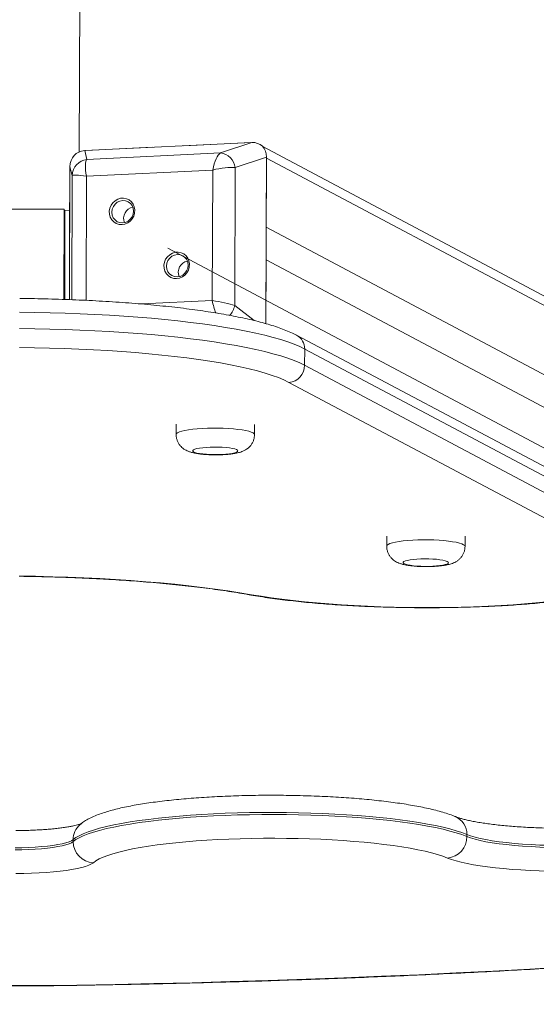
# Model space of a CAD drawing. Header units: millimetres. Extents: x 4385 to 11928, y 17253 to 36963.
# Tile 206 of 256: x 7692.97 to 7693.222, y 18767.574 to 18768.054. Entities that reach past the tile are written whole.
import ezdxf

# ---------------------------------------------------------------- set-up
doc = ezdxf.new("R2010")
doc.units = ezdxf.units.MM
doc.layers.add('БЛАГО_Ботаническая_Р$0$БЛАГО_МАФ', color=7, linetype='Continuous', lineweight=0, true_color=0x000000)

# ---------------------------------------------------------------- blocks, each defined once
blk = doc.blocks.new('БЛАГО_Ботаническая_Р$0$дио 1.15')
at = {"layer": 'БЛАГО_Ботаническая_Р$0$БЛАГО_МАФ'}
for p, q in [((-1.428048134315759, 0.02443071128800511), (-1.428048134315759, -0.01872905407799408)), ((-1.428567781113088, -0.01906407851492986), (-1.471926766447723, -0.01906407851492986)), ((-1.428048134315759, -0.01872905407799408), (-1.4719153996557, -0.01872905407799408)), ((-1.428446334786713, -0.02138555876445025), (-1.428567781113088, -0.01906407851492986)), ((-1.472042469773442, -0.02248348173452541), (-1.411585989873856, -0.02248348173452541)), ((-1.40729953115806, -0.02138555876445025), (-1.472005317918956, -0.02138555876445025)), ((-1.457265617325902, -0.02138555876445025), (-1.472005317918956, -0.02138555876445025)), ((-1.407777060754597, -0.02138555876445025), (-1.441429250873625, -0.02138555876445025)), ((-1.411585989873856, -0.02248348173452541), (-1.40729953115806, -0.02138555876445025)), ((-1.735789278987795, -0.02405713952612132), (-1.734799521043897, -0.02405713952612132)), ((-1.3994823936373, -0.02858236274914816), (-1.40376879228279, -0.02968028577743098)), ((-1.400109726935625, -0.02592250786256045), (1.396112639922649, -0.02592250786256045)), ((-1.395227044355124, -0.1099224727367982), (-1.3994823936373, -0.02858236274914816)), ((-1.41192932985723, -0.02949530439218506), (-1.472321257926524, -0.02949530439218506)), ((-1.408716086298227, -0.09091581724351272), (-1.41192932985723, -0.02949530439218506)), ((-1.40376879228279, -0.02968028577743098), (-1.40036733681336, -0.09469920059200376)), ((-1.397755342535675, -0.06159375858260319), (-1.399458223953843, -0.02904421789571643)), ((-1.474014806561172, -0.05656049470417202), (-1.472217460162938, -0.09091581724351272)), ((-1.812531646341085, -0.7628434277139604), (-1.446843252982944, -0.06925238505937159)), ((-1.532509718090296, -0.07355054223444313), (-1.537458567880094, -0.07355054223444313)), ((-1.395251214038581, -0.10946061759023), (-1.396954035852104, -0.0769110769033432)), ((-1.472217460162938, -0.09091581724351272), (-1.408716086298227, -0.09091581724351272)), ((-1.40036733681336, -0.09469920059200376), (-1.395227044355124, -0.1099224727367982)), ((-1.474653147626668, -0.1018960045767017), (-1.481898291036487, -0.1112958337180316)), ((-1.407431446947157, -0.1018960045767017), (-1.474653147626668, -0.1018960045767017)), ((-1.402291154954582, -0.1171192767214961), (-1.407431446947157, -0.1018960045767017)), ((-1.761754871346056, -0.806796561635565), (-1.396991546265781, -0.1149600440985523)), ((-1.537458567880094, -0.111691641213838), (-1.532509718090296, -0.111691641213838)), ((-1.452257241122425, -0.1171192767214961), (-1.809470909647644, -0.7946366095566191)), ((-1.436420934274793, -0.1171192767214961), (-1.79363460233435, -0.7946366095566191)), ((-1.40276868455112, -0.1171192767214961), (-1.76845709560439, -0.8107103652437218)), ((-1.483389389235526, -0.1171192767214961), (-1.402291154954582, -0.1171192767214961)), ((-1.483389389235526, -0.1171192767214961), (-1.452257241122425, -0.1171192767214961)), ((-1.436420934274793, -0.1171192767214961), (-1.40276868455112, -0.1171192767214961)), ((-1.599354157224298, -0.2944785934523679), (-1.511921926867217, -0.1283337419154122)), ((-1.576412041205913, -0.2982181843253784), (-1.488979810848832, -0.1320730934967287)), ((-1.503602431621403, -0.1359912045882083), (-1.591034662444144, -0.3021360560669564)), ((-1.583116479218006, -0.3021360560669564), (-1.495684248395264, -0.1359912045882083)), ((-1.495684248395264, -0.1359912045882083), (-1.503602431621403, -0.1359912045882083)), ((-1.58655873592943, -0.1762582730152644), (-1.591507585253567, -0.1762582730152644)), ((-1.591507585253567, -0.2143993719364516), (-1.58655873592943, -0.2143993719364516)), ((-1.732669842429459, -0.2157069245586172), (-1.731680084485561, -0.2157069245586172)), ((-1.620273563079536, -0.2325931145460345), (-1.620176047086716, -0.2321195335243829))]:
    blk.add_line(p, q, dxfattribs=at)
at = {"layer": 'БЛАГО_Ботаническая_Р$0$БЛАГО_МАФ', "flags": 128}
for points in [[(-1.805861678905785, 0.01165479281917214), (-1.805913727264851, -0.007246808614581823)], [(-1.745999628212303, -0.03391619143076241), (-1.746618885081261, -0.03301760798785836), (-1.747221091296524, -0.03176748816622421), (-1.747800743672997, -0.03017707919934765), (-1.748352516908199, -0.02826097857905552), (-1.748871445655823, -0.02603665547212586), (-1.749352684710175, -0.02352421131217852), (-1.749791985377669, -0.02074661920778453), (-1.750185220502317, -0.01772948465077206), (-1.750528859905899, -0.0145000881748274), (-1.750819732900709, -0.01108786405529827), (-1.751055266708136, -0.007524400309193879), (-1.751233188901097, -0.003841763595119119), (-1.75135194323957, -7.345632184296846e-05), (-1.751410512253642, 0.003745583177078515)], [(-1.739847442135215, 0.004189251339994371), (-1.739791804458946, 0.0008504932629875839), (-1.739674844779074, -0.002430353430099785), (-1.739497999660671, -0.005612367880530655), (-1.739263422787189, -0.008656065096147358), (-1.73897410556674, -0.01152387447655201), (-1.738633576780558, -0.01417990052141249), (-1.738246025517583, -0.01659135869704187), (-1.737816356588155, -0.01872833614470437), (-1.737349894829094, -0.02056403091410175), (-1.736852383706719, -0.02207594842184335), (-1.736330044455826, -0.02324518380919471), (-1.735789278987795, -0.02405713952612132)], [(-1.734799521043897, -0.02405713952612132), (-1.735340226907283, -0.02324518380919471), (-1.73586262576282, -0.02207594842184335), (-1.736360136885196, -0.02056403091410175), (-1.736826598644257, -0.01872833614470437), (-1.737256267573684, -0.01659135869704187), (-1.737643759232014, -0.01417990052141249), (-1.737984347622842, -0.01152387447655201), (-1.738273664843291, -0.008656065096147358), (-1.738508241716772, -0.005612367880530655), (-1.738685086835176, -0.002430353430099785), (-1.738802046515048, 0.0008504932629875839), (-1.738857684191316, 0.004189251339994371)], [(-1.606619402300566, 0.002667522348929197), (-1.606719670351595, -0.005293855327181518), (-1.606882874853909, -0.01321742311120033), (-1.607108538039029, -0.02108523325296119), (-1.607396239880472, -0.02887933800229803), (-1.607745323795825, -0.03658202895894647), (-1.608154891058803, -0.0441755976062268), (-1.608624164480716, -0.05164329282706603), (-1.609151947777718, -0.05896764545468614), (-1.609737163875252, -0.06613238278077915), (-1.610378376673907, -0.07312123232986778), (-1.611074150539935, -0.07991792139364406), (-1.611822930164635, -0.08650737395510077), (-1.612623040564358, -0.0928745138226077), (-1.61347256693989, -0.09900474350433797), (-1.614369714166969, -0.1048844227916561), (-1.615312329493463, -0.1104999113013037)], [(-1.511921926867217, -0.1283337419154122), (-1.510773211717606, -0.1259541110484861), (-1.509646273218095, -0.1232224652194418), (-1.50854404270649, -0.1201464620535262), (-1.507469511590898, -0.116733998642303), (-1.506425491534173, -0.1129941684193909), (-1.505414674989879, -0.108936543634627), (-1.504439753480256, -0.1045721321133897), (-1.503503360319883, -0.09991242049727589), (-1.502607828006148, -0.09496937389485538), (-1.501755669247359, -0.08975615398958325), (-1.50094903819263, -0.08428664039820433), (-1.500190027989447, -0.07857519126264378), (-1.499480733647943, -0.07263688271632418), (-1.498822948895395, -0.06648703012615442), (-1.498218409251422, -0.06014238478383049), (-1.497668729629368, -0.05361897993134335), (-1.497175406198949, -0.0469347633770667), (-1.496739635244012, -0.04010672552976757), (-1.496362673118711, -0.03315305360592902), (-1.496045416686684, -0.0260921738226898), (-1.495788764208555, -0.01894251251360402), (-1.495593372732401, -0.0117229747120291), (-1.495459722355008, -0.004452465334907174), (-1.49538823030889, 0.002849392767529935)], [(-1.48613575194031, 0.002851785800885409), (-1.486204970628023, -0.004565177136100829), (-1.486334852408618, -0.01195246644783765), (-1.486525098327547, -0.01929237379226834), (-1.48677523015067, -0.02656671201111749), (-1.487084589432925, -0.03375777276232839), (-1.487452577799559, -0.04084832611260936), (-1.487878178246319, -0.04782090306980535), (-1.488360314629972, -0.05465875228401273), (-1.488897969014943, -0.06134488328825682), (-1.489489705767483, -0.06786326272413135), (-1.490134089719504, -0.07419809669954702), (-1.49082962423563, -0.08033359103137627), (-1.491574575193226, -0.08625514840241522), (-1.49236714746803, -0.09194841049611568), (-1.493205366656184, -0.09739925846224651), (-1.494087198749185, -0.1025942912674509), (-1.495010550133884, -0.1075213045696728), (-1.495973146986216, -0.1121680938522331), (-1.496972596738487, -0.1165234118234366), (-1.498006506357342, -0.1205762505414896), (-1.499072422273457, -0.1243175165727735), (-1.500167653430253, -0.127737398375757), (-1.501289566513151, -0.1308277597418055), (-1.502435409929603, -0.1335814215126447), (-1.503602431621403, -0.1359912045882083)], [(-1.495684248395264, -0.1359912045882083), (-1.494517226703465, -0.1335814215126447), (-1.493371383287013, -0.1308277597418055), (-1.492249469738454, -0.127737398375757), (-1.491154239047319, -0.1243175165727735), (-1.490088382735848, -0.1205762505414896), (-1.489054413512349, -0.1165234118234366), (-1.488054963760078, -0.1121680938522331), (-1.487092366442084, -0.1075213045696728), (-1.486169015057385, -0.1025942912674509), (-1.485287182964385, -0.09739925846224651), (-1.484448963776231, -0.09194841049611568), (-1.483656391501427, -0.08625514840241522), (-1.482911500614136, -0.08033359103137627), (-1.482215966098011, -0.07419809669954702), (-1.481571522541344, -0.06786326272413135), (-1.480979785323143, -0.06134488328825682), (-1.480442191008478, -0.05465875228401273), (-1.479959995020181, -0.04782090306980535), (-1.479534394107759, -0.04084832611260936), (-1.479166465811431, -0.03375777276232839), (-1.47885704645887, -0.02656671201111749), (-1.478606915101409, -0.01929237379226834), (-1.478416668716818, -0.01195246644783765), (-1.478286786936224, -0.004565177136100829), (-1.478217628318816, 0.002851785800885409)], [(-1.805913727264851, -0.007246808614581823), (-1.805584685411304, -0.0260469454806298), (-1.805196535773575, -0.0448061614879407), (-1.804749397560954, -0.06351775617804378), (-1.804243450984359, -0.08217502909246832), (-1.803678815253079, -0.1007710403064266), (-1.803055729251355, -0.1192993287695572), (-1.802374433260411, -0.137753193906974), (-1.801635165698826, -0.1561259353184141), (-1.80083822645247, -0.1744108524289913), (-1.799983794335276, -0.192601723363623), (-1.799072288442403, -0.2106918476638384), (-1.798103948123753, -0.2286745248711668), (-1.797079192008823, -0.2465435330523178), (-1.795998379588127, -0.264292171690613)], [(-1.735789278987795, -0.02405713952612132), (-1.734817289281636, -0.02535679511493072), (-1.733859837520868, -0.02700367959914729), (-1.732920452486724, -0.02899181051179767), (-1.732002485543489, -0.03131424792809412), (-1.731109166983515, -0.03396237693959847), (-1.730243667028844, -0.03692710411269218), (-1.729409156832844, -0.04019766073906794), (-1.728608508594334, -0.04376232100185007), (-1.72784471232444, -0.04760840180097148), (-1.727120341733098, -0.05172226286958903), (-1.726438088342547, -0.05608906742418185), (-1.72580040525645, -0.0606934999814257), (-1.72520944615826, -0.06551880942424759), (-1.724667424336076, -0.0705482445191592), (-1.724176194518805, -0.07576337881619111), (-1.723737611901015, -0.08114578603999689), (-1.72335317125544, -0.08667632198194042), (-1.723024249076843, -0.09233512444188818), (-1.722752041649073, -0.09810233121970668), (-1.72253744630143, -0.1039568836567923), (-1.722381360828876, -0.1098782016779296), (-1.722284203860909, -0.1158449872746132), (-1.722246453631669, -0.1218361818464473), (-1.722268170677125, -0.1278300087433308), (-1.722349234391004, -0.1338056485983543), (-1.72248946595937, -0.1397413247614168), (-1.722688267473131, -0.1456159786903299), (-1.722944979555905, -0.151408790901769), (-1.723258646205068, -0.1570989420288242), (-1.723628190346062, -0.1626660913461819), (-1.724052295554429, -0.1680906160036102), (-1.724529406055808, -0.1733528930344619), (-1.725057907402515, -0.1784342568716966), (-1.725635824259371, -0.1833165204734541), (-1.726261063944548, -0.1879824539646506), (-1.726931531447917, -0.1924150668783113), (-1.727644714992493, -0.1965988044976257), (-1.728398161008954, -0.2005188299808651), (-1.729189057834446, -0.2041610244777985), (-1.73001471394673, -0.207512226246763), (-1.730872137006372, -0.2105607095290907), (-1.731758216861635, -0.2132954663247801), (-1.732669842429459, -0.2157069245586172)], [(-1.731680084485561, -0.2157069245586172), (-1.730768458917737, -0.2132954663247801), (-1.729882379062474, -0.2105607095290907), (-1.729024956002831, -0.207512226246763), (-1.728199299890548, -0.2041610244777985), (-1.72740834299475, -0.2005188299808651), (-1.726654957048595, -0.1965988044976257), (-1.725941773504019, -0.1924150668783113), (-1.72527130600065, -0.1879824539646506), (-1.724646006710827, -0.1833165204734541), (-1.724068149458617, -0.1784342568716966), (-1.72353964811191, -0.1733528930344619), (-1.723062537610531, -0.1680906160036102), (-1.722638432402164, -0.1626660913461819), (-1.722268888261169, -0.1570989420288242), (-1.721955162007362, -0.151408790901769), (-1.721698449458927, -0.1456159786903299), (-1.721499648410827, -0.1397413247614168), (-1.721359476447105, -0.1338056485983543), (-1.721278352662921, -0.1278300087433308), (-1.721256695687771, -0.1218361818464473), (-1.72129444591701, -0.1158449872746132), (-1.721391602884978, -0.1098782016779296), (-1.721547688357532, -0.1039568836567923), (-1.721762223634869, -0.09810233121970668), (-1.722034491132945, -0.09233512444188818), (-1.722363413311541, -0.08667632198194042), (-1.722747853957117, -0.08114578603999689), (-1.723186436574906, -0.07576337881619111), (-1.723677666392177, -0.0705482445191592), (-1.724219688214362, -0.06551880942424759), (-1.724810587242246, -0.0606934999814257), (-1.725448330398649, -0.05608906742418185), (-1.7261305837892, -0.05172226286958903), (-1.726854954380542, -0.04760840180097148), (-1.727618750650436, -0.04376232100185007), (-1.728419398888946, -0.04019766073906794), (-1.729253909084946, -0.03692710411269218), (-1.730119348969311, -0.03396237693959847), (-1.731012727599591, -0.03131424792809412), (-1.731930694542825, -0.02899181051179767), (-1.732870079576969, -0.02700367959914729), (-1.733827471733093, -0.02535679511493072), (-1.734799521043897, -0.02405713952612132)], [(-1.743192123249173, -0.2064009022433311), (-1.742332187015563, -0.2041172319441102), (-1.741497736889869, -0.2015138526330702), (-1.740691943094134, -0.1986010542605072), (-1.739918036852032, -0.1953900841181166), (-1.739179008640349, -0.1918938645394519), (-1.738477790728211, -0.1881255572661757), (-1.737817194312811, -0.1841004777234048), (-1.737199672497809, -0.1798341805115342), (-1.736627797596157, -0.1753436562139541), (-1.736103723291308, -0.1706461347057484), (-1.735629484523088, -0.1657600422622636), (-1.735207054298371, -0.1607050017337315), (-1.734837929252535, -0.1555006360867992), (-1.734523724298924, -0.150167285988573), (-1.734265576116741, -0.14472577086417), (-1.734064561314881, -0.139197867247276), (-1.733921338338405, -0.1336048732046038), (-1.733836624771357, -0.127968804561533), (-1.733810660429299, -0.1223121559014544), (-1.733843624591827, -0.1166564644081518), (-1.73393527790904, -0.1110244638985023), (-1.73408532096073, -0.1054381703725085), (-1.734293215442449, -0.09991912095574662), (-1.734558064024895, -0.09448957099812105), (-1.73487885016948, -0.08917033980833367), (-1.735254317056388, -0.08398248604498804), (-1.735682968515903, -0.0789463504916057), (-1.736163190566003, -0.07408179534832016), (-1.736693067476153, -0.06940796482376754), (-1.737270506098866, -0.06494280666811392), (-1.737893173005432, -0.06070426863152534), (-1.738558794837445, -0.05670886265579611), (-1.739264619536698, -0.05297214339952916), (-1.740007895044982, -0.04950870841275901), (-1.740785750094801, -0.04633243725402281), (-1.741595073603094, -0.0434557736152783), (-1.742432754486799, -0.04088972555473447), (-1.743295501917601, -0.03864458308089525), (-1.744179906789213, -0.03672920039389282), (-1.745082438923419, -0.03515099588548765), (-1.745999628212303, -0.03391619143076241)], [(-1.435412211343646, -0.04686488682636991), (-1.435313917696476, -0.04542978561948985), (-1.434874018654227, -0.04407221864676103), (-1.434116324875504, -0.04286493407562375), (-1.433081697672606, -0.04187350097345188), (-1.431825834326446, -0.04115104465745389), (-1.430416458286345, -0.04073681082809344), (-1.428929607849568, -0.04065281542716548), (-1.427445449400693, -0.04090360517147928), (-1.426043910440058, -0.04147577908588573), (-1.424800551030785, -0.04233870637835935), (-1.423782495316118, -0.04344548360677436), (-1.423044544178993, -0.04473652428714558), (-1.42262648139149, -0.04614243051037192), (-1.422550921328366, -0.0475873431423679), (-1.422821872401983, -0.04899324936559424), (-1.423424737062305, -0.05028429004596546), (-1.424326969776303, -0.05139106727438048), (-1.425480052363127, -0.05225399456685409), (-1.42682170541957, -0.05282616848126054), (-1.428279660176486, -0.05307695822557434), (-1.429775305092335, -0.05299296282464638), (-1.431227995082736, -0.05257872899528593), (-1.432559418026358, -0.05185627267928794), (-1.433697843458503, -0.05086483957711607), (-1.434581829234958, -0.04965755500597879), (-1.435163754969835, -0.04829998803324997), (-1.435412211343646, -0.04686488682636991)], [(-1.434581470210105, -0.04716640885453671), (-1.43432463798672, -0.04852924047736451), (-1.433714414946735, -0.04979922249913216), (-1.432792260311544, -0.05088972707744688), (-1.431621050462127, -0.05172633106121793), (-1.430280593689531, -0.05225231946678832), (-1.428862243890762, -0.05243179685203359), (-1.427462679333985, -0.05225231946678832), (-1.426177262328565, -0.05172633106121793), (-1.425093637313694, -0.05088972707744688), (-1.424285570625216, -0.04979922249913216), (-1.423808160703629, -0.04852924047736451), (-1.423693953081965, -0.04716640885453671), (-1.423950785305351, -0.04580357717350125), (-1.424561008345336, -0.04453383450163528), (-1.425483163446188, -0.0434433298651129), (-1.426654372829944, -0.04260648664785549), (-1.42799482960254, -0.0420804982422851), (-1.429413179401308, -0.04190102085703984), (-1.430812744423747, -0.0420804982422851), (-1.432098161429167, -0.04260648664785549), (-1.433181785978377, -0.0434433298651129), (-1.433989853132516, -0.04453383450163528), (-1.434467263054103, -0.04580357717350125), (-1.434581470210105, -0.04716640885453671)], [(-1.461601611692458, -0.07354623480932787), (-1.461503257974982, -0.07211113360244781), (-1.46106341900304, -0.07075356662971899), (-1.460305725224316, -0.06954628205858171), (-1.459271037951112, -0.06855484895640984), (-1.458015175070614, -0.06783239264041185), (-1.456605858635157, -0.06741791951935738), (-1.45511900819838, -0.06733392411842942), (-1.453634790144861, -0.06758495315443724), (-1.452233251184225, -0.06815712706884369), (-1.450989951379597, -0.0690200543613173), (-1.449971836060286, -0.07012683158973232), (-1.44923388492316, -0.07141787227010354), (-1.448815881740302, -0.07282377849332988), (-1.448740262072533, -0.07426869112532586), (-1.44901121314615, -0.07567435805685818), (-1.449614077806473, -0.07696563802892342), (-1.450516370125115, -0.07807241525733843), (-1.451669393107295, -0.07893510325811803), (-1.453011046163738, -0.0795075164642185), (-1.454469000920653, -0.0797583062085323), (-1.455964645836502, -0.07967431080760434), (-1.457417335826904, -0.07926007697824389), (-1.458748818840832, -0.0785376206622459), (-1.45988718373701, -0.07754594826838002), (-1.460771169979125, -0.07633890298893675), (-1.461353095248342, -0.07498133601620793), (-1.461601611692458, -0.07354623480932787)], [(-1.460770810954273, -0.07384775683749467), (-1.460514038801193, -0.07521058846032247), (-1.459903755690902, -0.0764803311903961), (-1.458981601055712, -0.07757083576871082), (-1.457810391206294, -0.0784076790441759), (-1.456469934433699, -0.07893366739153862), (-1.455051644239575, -0.07911314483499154), (-1.453652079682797, -0.07893366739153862), (-1.452366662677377, -0.0784076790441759), (-1.451282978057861, -0.07757083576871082), (-1.450474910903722, -0.0764803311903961), (-1.449997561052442, -0.07521058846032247), (-1.449883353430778, -0.07384775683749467), (-1.450140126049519, -0.07248492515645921), (-1.450750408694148, -0.07121518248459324), (-1.451672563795, -0.07012467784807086), (-1.452843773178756, -0.06928783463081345), (-1.454184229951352, -0.06876184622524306), (-1.455602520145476, -0.0685823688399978), (-1.457002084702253, -0.06876184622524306), (-1.458287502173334, -0.06928783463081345), (-1.459371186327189, -0.07012467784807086), (-1.460179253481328, -0.07121518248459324), (-1.460656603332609, -0.07248492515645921), (-1.460770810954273, -0.07384775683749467)], [(-1.537458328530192, -0.07355054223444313), (-1.537028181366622, -0.0737273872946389), (-1.53660491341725, -0.07425624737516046), (-1.536197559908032, -0.07512731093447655), (-1.535813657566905, -0.07632406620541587), (-1.535460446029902, -0.07782449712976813), (-1.535144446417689, -0.07960060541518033), (-1.534871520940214, -0.0816191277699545), (-1.534646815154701, -0.08384273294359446), (-1.534474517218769, -0.08622978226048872), (-1.534357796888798, -0.08873600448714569), (-1.534298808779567, -0.09131449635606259), (-1.534298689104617, -0.0939173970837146), (-1.534357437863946, -0.09649588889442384), (-1.534473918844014, -0.09900258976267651), (-1.534646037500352, -0.1013901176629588), (-1.534870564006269, -0.1036144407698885), (-1.535143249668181, -0.1056339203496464), (-1.535459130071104, -0.1074109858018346), (-1.535812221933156, -0.1089126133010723), (-1.536195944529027, -0.1101105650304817), (-1.536603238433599, -0.1109830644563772), (-1.537026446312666, -0.1115131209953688), (-1.537457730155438, -0.111691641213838)], [(-1.54537627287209, -0.1036618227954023), (-1.545048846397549, -0.1034840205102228), (-1.54473200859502, -0.1029568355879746), (-1.544435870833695, -0.1020974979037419), (-1.544169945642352, -0.1009335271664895), (-1.543942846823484, -0.09950249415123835), (-1.543761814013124, -0.09785034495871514), (-1.543632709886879, -0.09602996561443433), (-1.543559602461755, -0.09410022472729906), (-1.543544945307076, -0.09212262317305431), (-1.543589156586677, -0.09016129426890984), (-1.543690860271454, -0.08827893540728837), (-1.543846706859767, -0.08653609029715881), (-1.544051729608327, -0.0849889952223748), (-1.544299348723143, -0.08368718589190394), (-1.544581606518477, -0.08267230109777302), (-1.544889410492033, -0.08197736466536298), (-1.545212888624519, -0.08162439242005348), (-1.545541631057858, -0.08162487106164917), (-1.5458650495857, -0.08197903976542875), (-1.54617279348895, -0.0826749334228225), (-1.546454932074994, -0.08369053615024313), (-1.546702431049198, -0.08499330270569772), (-1.546907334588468, -0.08654111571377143), (-1.54706306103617, -0.08828443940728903), (-1.547164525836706, -0.09016727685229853), (-1.547208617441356, -0.092128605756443), (-1.54719378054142, -0.09410596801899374), (-1.547120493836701, -0.096035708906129), (-1.546991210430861, -0.09785560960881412), (-1.546810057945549, -0.0995072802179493), (-1.54658283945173, -0.1009375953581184), (-1.546316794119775, -0.1021006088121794), (-1.546020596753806, -0.1029589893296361), (-1.545703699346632, -0.1034849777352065), (-1.54537627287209, -0.1036618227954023)], [(-1.615302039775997, -0.1091069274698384), (-1.615338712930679, -0.1093603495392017), (-1.615312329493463, -0.1104999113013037)], [(-1.615312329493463, -0.1104999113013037), (-1.616089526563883, -0.1151773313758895), (-1.616820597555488, -0.1201175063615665), (-1.61750297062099, -0.1253036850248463), (-1.618134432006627, -0.1307186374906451), (-1.618712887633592, -0.1363444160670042), (-1.619236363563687, -0.14216187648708), (-1.619703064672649, -0.1481518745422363), (-1.620111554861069, -0.1542943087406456), (-1.62046039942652, -0.1605688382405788), (-1.620748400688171, -0.1669539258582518), (-1.620974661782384, -0.1734287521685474), (-1.621138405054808, -0.1799715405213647), (-1.621239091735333, -0.1865602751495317), (-1.621276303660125, -0.1931729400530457), (-1.621250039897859, -0.1997875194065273), (-1.621160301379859, -0.206381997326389), (-1.621007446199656, -0.2129343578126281), (-1.620791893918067, -0.2194223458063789), (-1.620514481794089, -0.2258244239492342), (-1.620176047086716, -0.2321195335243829)], [(-1.591507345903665, -0.1762582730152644), (-1.591077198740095, -0.1764353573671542), (-1.590653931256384, -0.1769642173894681), (-1.590246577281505, -0.1778350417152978), (-1.589862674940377, -0.1790320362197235), (-1.589509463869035, -0.1805324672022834), (-1.589193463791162, -0.182308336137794), (-1.588920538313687, -0.1843270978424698), (-1.588695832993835, -0.1865504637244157), (-1.588523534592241, -0.1889375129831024), (-1.588406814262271, -0.191443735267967), (-1.58834782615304, -0.1940222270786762), (-1.588347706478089, -0.1966251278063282), (-1.588406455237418, -0.1992038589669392), (-1.588522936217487, -0.2017103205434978), (-1.588695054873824, -0.2040978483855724), (-1.588919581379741, -0.2063221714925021), (-1.589192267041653, -0.20834165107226), (-1.589508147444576, -0.2101187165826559), (-1.589861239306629, -0.2116203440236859), (-1.590244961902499, -0.212818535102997), (-1.590652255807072, -0.2136907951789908), (-1.591075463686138, -0.2142210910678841), (-1.591506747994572, -0.2143993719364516)], [(-1.599425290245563, -0.2063695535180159), (-1.599097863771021, -0.2061917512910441), (-1.598781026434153, -0.2056645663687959), (-1.598484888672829, -0.2048052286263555), (-1.598218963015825, -0.2036412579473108), (-1.597991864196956, -0.202210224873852), (-1.597810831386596, -0.2005580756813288), (-1.597681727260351, -0.198737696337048), (-1.597608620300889, -0.1968079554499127), (-1.597593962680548, -0.1948305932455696), (-1.597638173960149, -0.1928690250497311), (-1.597739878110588, -0.1909866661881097), (-1.59789572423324, -0.1892440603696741), (-1.5981007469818, -0.1876967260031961), (-1.598348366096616, -0.1863949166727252), (-1.598630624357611, -0.1853800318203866), (-1.598938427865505, -0.1846850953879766), (-1.599261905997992, -0.1843321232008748), (-1.599590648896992, -0.1843328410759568), (-1.599914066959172, -0.1846867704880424), (-1.600221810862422, -0.1853826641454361), (-1.600503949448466, -0.1863982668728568), (-1.600751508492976, -0.1877010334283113), (-1.600956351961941, -0.1892490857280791), (-1.601112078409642, -0.1909921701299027), (-1.601213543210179, -0.1928750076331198), (-1.601257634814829, -0.1948365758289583), (-1.601242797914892, -0.1968139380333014), (-1.601169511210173, -0.1987434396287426), (-1.601040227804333, -0.2005633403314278), (-1.600859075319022, -0.2022150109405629), (-1.600631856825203, -0.203645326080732), (-1.600365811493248, -0.204808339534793), (-1.600069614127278, -0.2056667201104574), (-1.599752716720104, -0.2061927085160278), (-1.599425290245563, -0.2063695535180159)], [(-1.749436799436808, -0.2648863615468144), (-1.749441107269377, -0.2602548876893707), (-1.749386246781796, -0.2556353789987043), (-1.749272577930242, -0.2510548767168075), (-1.749100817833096, -0.2465406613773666), (-1.748871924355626, -0.2421190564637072), (-1.748587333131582, -0.2378163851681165), (-1.748248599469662, -0.2336582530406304), (-1.747857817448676, -0.2296690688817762), (-1.747417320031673, -0.2258727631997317), (-1.746929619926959, -0.2222911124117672), (-1.746397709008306, -0.2189458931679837), (-1.745824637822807, -0.215856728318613), (-1.745213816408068, -0.2130420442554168), (-1.744568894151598, -0.2105178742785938), (-1.743893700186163, -0.2083000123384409), (-1.743192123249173, -0.2064009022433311)], [(-1.732669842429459, -0.2157069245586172), (-1.733336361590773, -0.2175378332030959), (-1.733973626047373, -0.2197140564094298), (-1.734576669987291, -0.222218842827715), (-1.735140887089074, -0.2250325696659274), (-1.735661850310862, -0.2281341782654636), (-1.736135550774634, -0.2314990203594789), (-1.736558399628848, -0.2351012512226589), (-1.73692704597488, -0.2389133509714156), (-1.73723867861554, -0.2429054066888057), (-1.737490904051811, -0.2470470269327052), (-1.737681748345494, -0.2513059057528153), (-1.737809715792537, -0.2556492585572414), (-1.737873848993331, -0.2600433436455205), (-1.737873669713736, -0.264454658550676)], [(-1.736883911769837, -0.264454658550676), (-1.736884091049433, -0.2600433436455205), (-1.736819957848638, -0.2556492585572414), (-1.736691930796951, -0.2513059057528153), (-1.736501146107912, -0.2470470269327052), (-1.736248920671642, -0.2429054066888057), (-1.735937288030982, -0.2389133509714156), (-1.735568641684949, -0.2351012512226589), (-1.735145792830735, -0.2314990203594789), (-1.734672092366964, -0.2281341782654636), (-1.73415106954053, -0.2250325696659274), (-1.733586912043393, -0.222218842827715), (-1.732983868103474, -0.2197140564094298), (-1.732346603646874, -0.2175378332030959), (-1.731680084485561, -0.2157069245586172)], [(-1.620176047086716, -0.2321195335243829), (-1.619801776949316, -0.2378843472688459), (-1.619369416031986, -0.2435003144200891), (-1.618880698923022, -0.248945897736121), (-1.618337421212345, -0.2542005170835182)]]:
    blk.add_lwpolyline(points, dxfattribs=at)
at = {"layer": 'БЛАГО_Ботаническая_Р$0$БЛАГО_МАФ'}
for centre, radius, start, end in [((-1.411753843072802, -0.03050974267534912), 0.008028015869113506, 5.930399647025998, 88.80194540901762), ((-1.735752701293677, -0.03431162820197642), 0.01025455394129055, 90.20437282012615, 177.7900085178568), ((-1.734752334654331, -0.03364466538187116), 0.009587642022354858, 41.46484929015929, 90.28198795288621), ((-1.432400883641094, -0.05335554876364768), 0.0057220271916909, 13.25422615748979, 111.1456670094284), ((-1.458590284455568, -0.08003689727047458), 0.005722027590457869, 13.25423078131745, 111.1456622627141), ((-1.40856160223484, -0.0937213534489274), 0.008252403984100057, 277.8713123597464, 353.1948975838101), ((-1.472122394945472, -0.09124407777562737), 0.01094843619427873, 228.0700628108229, 256.6350962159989), ((-1.503656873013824, -0.1277022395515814), 0.00828914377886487, 184.3692706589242, 270.376309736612), ((-1.495557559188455, -0.1285128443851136), 0.007479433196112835, 269.0294591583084, 331.6043594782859), ((-1.732839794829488, -0.2052973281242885), 0.01041098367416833, 186.0848383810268, 270.9353558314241), ((-1.731429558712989, -0.2065288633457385), 0.009181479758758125, 268.43643372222, 336.3431783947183)]:
    blk.add_arc(centre, radius, start, end, dxfattribs=at)
for centre, major_axis, ratio, start_param, end_param in [((-1.413519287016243, -0.03251090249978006), (0.00190875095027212, 0.01003517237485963), 0.1031353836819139, 5.037164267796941, 6.258894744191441), ((-1.407858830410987, -0.02953572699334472), (0.007152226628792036, 0.004710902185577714), 0.9298956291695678, 5.784144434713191, 7.237694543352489), ((-1.413519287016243, -0.03251090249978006), (0.009904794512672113, 0.002541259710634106), 0.2534488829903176, 0.1232522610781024, 1.344982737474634), ((-1.47380742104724, -0.09393141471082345), (0.009904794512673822, 0.002541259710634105), 0.2534488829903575, 1.344982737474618, 1.97968359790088), ((-1.47380742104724, -0.09393141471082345), (0.001908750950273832, 0.01003517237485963), 0.1031353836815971, 3.815433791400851, 5.037164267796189), ((-1.410306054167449, -0.09393141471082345), (-0.001983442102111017, 0.01002784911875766), 0.2172518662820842, 3.752874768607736, 4.974605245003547), ((-1.410306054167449, -0.09393141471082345), (0.01011115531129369, -0.001577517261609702), 0.3169661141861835, 0.2407697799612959, 1.462500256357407), ((-1.403703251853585, -0.1089690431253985), (0.00707931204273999, -0.005563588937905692), 0.841308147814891, 5.463745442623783, 6.917295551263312)]:
    blk.add_ellipse(centre, major_axis=major_axis, ratio=ratio, start_param=start_param, end_param=end_param, dxfattribs=at)
for points, knots in [([(-1.779068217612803, 0.5317611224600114), (-1.779392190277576, 0.5287794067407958), (-1.780256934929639, 0.5208206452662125), (-1.781612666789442, 0.5076939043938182), (-1.783139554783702, 0.4924060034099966), (-1.784618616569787, 0.4769512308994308), (-1.786052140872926, 0.4613439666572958), (-1.787438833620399, 0.4455865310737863), (-1.7887784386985, 0.429684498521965), (-1.790070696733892, 0.4136427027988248), (-1.791315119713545, 0.3974662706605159), (-1.792511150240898, 0.381160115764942), (-1.793658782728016, 0.3647295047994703), (-1.794757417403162, 0.3481794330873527), (-1.795806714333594, 0.3315152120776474), (-1.796806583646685, 0.314742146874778), (-1.797756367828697, 0.2978653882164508), (-1.798656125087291, 0.2808902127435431), (-1.799505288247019, 0.2638219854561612), (-1.800303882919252, 0.2466661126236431), (-1.801051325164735, 0.2294280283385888), (-1.801747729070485, 0.2121131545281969), (-1.802392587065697, 0.1947268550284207), (-1.802985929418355, 0.177274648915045), (-1.803527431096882, 0.1597620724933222), (-1.804017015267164, 0.1421946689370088), (-1.804454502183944, 0.1245778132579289), (-1.804839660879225, 0.1069172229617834), (-1.805172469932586, 0.08921835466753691), (-1.80545296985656, 0.07148692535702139), (-1.805680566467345, 0.05372837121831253), (-1.805856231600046, 0.03594845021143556), (-1.805977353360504, 0.01815259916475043), (-1.806037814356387, 0.003727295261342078), (-1.806047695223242, -0.004764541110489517), (-1.806050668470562, -0.007319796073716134)], [0, 0, 0, 0, 0.01871707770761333, 0.04995940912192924, 0.08119962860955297, 0.1124371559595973, 0.1436725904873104, 0.1749058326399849, 0.20613725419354, 0.2373669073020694, 0.2685945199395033, 0.299821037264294, 0.3310455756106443, 0.3622692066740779, 0.3934915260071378, 0.4247121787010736, 0.4559320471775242, 0.4871508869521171, 0.5183688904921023, 0.5495859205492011, 0.5808022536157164, 0.6120174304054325, 0.6432322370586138, 0.6744466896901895, 0.7056600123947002, 0.7368731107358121, 0.768085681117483, 0.7992982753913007, 0.8305098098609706, 0.8617217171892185, 0.8929329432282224, 0.9241441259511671, 0.9553550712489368, 0.9865660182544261, 1, 1, 1, 1]), ([(-1.726998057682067, -0.02807073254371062), (-1.726994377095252, -0.02807745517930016), (-1.726978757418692, -0.02810598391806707), (-1.727076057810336, -0.02790248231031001), (-1.727250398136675, -0.02744059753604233), (-1.727503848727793, -0.0266583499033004), (-1.727803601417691, -0.02556185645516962), (-1.728135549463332, -0.02413653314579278), (-1.728481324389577, -0.02239102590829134), (-1.72882623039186, -0.02034163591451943), (-1.729157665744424, -0.01801401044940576), (-1.729465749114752, -0.01543636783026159), (-1.729742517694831, -0.01264015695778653), (-1.729982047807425, -0.00965757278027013), (-1.730179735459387, -0.006521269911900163), (-1.730332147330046, -0.003263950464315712), (-1.730434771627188, 2.402119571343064e-05), (-1.730474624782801, 0.002400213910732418), (-1.730484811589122, 0.003648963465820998), (-1.730486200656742, 0.003819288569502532)], [0, 0, 0, 0, 0.01369171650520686, 0.05810350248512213, 0.1069341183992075, 0.1604106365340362, 0.2183213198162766, 0.2801308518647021, 0.3451498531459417, 0.412689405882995, 0.4821355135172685, 0.5530116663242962, 0.6249434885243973, 0.6976469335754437, 0.7709163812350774, 0.8445900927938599, 0.9185495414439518, 0.9888904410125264, 1, 1, 1, 1]), ([(-1.606732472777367, 0.002667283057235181), (-1.606741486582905, 0.001677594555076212), (-1.606772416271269, -0.00171831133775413), (-1.606863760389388, -0.007505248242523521), (-1.607024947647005, -0.01466953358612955), (-1.607238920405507, -0.02178258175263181), (-1.607503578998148, -0.02883073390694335), (-1.607818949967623, -0.03579980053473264), (-1.608184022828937, -0.04267617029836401), (-1.608598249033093, -0.04944616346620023), (-1.609060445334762, -0.0560962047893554), (-1.609569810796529, -0.0626129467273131), (-1.61012502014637, -0.06898339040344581), (-1.610724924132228, -0.07519446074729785), (-1.611368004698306, -0.08123367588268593), (-1.612052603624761, -0.08708827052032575), (-1.612777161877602, -0.09274615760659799), (-1.61353956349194, -0.09819543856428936), (-1.614323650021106, -0.1033276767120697), (-1.614918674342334, -0.1069177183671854), (-1.615244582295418, -0.1087785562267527), (-1.615302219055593, -0.1091076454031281)], [0, 0, 0, 0, 0.02350134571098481, 0.08063987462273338, 0.1377754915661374, 0.1949054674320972, 0.2520224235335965, 0.3091277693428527, 0.366215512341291, 0.4232839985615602, 0.4803285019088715, 0.5373437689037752, 0.5943259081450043, 0.6512677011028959, 0.7081657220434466, 0.7650065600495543, 0.8217841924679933, 0.8784851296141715, 0.9350964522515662, 0.9885218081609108, 1, 1, 1, 1]), ([(-1.488979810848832, -0.1320730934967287), (-1.488751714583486, -0.1316282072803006), (-1.488040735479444, -0.1302414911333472), (-1.48693237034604, -0.1277321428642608), (-1.485673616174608, -0.1244486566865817), (-1.484500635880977, -0.1209433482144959), (-1.483398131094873, -0.1172244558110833), (-1.482355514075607, -0.1132875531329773), (-1.481365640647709, -0.1091307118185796), (-1.480424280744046, -0.1047543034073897), (-1.479528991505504, -0.1001613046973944), (-1.478678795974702, -0.09535634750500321), (-1.477873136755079, -0.09034635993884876), (-1.477112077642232, -0.08513848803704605), (-1.476396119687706, -0.07974168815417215), (-1.475725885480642, -0.07416563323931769), (-1.475101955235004, -0.0684206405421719), (-1.474525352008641, -0.06251795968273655), (-1.473996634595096, -0.0564690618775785), (-1.473516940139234, -0.05028611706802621), (-1.473086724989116, -0.0439815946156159), (-1.47270687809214, -0.03756867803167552), (-1.472377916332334, -0.0310605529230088), (-1.472100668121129, -0.02447087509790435), (-1.471875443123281, -0.01781353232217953), (-1.47170238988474, -0.0111025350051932), (-1.471583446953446, -0.004352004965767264), (-1.471534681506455, 0.0003062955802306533), (-1.471523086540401, 0.002708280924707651), (-1.471522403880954, 0.00284963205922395)], [0, 0, 0, 0, 0.02044736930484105, 0.06373471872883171, 0.1061273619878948, 0.1475168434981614, 0.1881272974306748, 0.2281635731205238, 0.2677757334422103, 0.3070697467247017, 0.3461212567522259, 0.3849862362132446, 0.4237032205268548, 0.4623030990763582, 0.5008090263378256, 0.5392394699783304, 0.577605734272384, 0.6159211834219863, 0.6541926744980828, 0.6924300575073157, 0.7306384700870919, 0.768821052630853, 0.8069854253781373, 0.8451325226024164, 0.8832666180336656, 0.9213901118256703, 0.9595062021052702, 0.9976170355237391, 1, 1, 1, 1]), ([(-1.806051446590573, -0.007320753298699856), (-1.806022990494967, -0.009120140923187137), (-1.805901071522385, -0.01682960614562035), (-1.805648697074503, -0.03042731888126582), (-1.80527347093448, -0.04809505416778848), (-1.804844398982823, -0.06571914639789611), (-1.804363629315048, -0.08329497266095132), (-1.80383086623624, -0.1008167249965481), (-1.803246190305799, -0.1182789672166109), (-1.802609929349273, -0.1356762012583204), (-1.801922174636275, -0.15300297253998), (-1.80118325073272, -0.170253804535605), (-1.80039324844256, -0.1874232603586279), (-1.799552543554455, -0.2045059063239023), (-1.798661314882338, -0.2214963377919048), (-1.797719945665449, -0.2383892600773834), (-1.796728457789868, -0.2551793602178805), (-1.795687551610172, -0.2718613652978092), (-1.794597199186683, -0.2884299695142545), (-1.793457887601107, -0.3048800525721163), (-1.792269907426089, -0.3212063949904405), (-1.791033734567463, -0.3374038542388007), (-1.7897496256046, -0.3534674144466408), (-1.78841799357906, -0.3693920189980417), (-1.787039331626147, -0.3851727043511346), (-1.785613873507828, -0.4008044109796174), (-1.784142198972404, -0.4162823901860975), (-1.782624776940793, -0.4316017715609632), (-1.781061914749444, -0.4467577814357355), (-1.779454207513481, -0.4617457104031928), (-1.777801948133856, -0.47655999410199), (-1.776106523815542, -0.4912005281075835), (-1.774364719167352, -0.5056453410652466), (-1.772995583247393, -0.516692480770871), (-1.772193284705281, -0.5228581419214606), (-1.772000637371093, -0.5243386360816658)], [0, 0, 0, 0, 0.009624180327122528, 0.04123474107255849, 0.0728464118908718, 0.1044580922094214, 0.1360703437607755, 0.1676828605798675, 0.1992957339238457, 0.2309094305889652, 0.2625235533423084, 0.2941384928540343, 0.3257541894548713, 0.3573705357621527, 0.3889877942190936, 0.4206057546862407, 0.4522250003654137, 0.4838452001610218, 0.5154664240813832, 0.5470890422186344, 0.5787129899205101, 0.6103381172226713, 0.6419650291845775, 0.6735934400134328, 0.7052237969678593, 0.7368557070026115, 0.7684898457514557, 0.8001260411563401, 0.8317648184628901, 0.863405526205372, 0.89504923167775, 0.9266954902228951, 0.9583452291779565, 0.9899978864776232, 1, 1, 1, 1]), ([(-1.806008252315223, -0.007320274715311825), (-1.806008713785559, -0.007297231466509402), (-1.806009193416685, -0.007273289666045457), (-1.805917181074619, -0.007247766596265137), (-1.805913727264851, -0.007246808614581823)], [0, 0, 0, 0, 0.962467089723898, 1, 1, 1, 1]), ([(-1.723021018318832, -0.210216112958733), (-1.722839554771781, -0.2097624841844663), (-1.722260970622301, -0.2083161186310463), (-1.721379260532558, -0.2057300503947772), (-1.720397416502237, -0.2023731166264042), (-1.719510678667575, -0.1988555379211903), (-1.718698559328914, -0.1951733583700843), (-1.717949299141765, -0.1913138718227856), (-1.717255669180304, -0.1872727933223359), (-1.716614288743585, -0.1830523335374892), (-1.716023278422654, -0.1786580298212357), (-1.715481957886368, -0.174098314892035), (-1.714990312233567, -0.1693837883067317), (-1.714548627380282, -0.164526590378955), (-1.714157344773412, -0.1595402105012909), (-1.713817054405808, -0.1544390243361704), (-1.713528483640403, -0.1492382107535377), (-1.713292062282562, -0.1439537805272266), (-1.713108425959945, -0.138602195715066), (-1.712977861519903, -0.1332002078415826), (-1.71290068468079, -0.1277649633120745), (-1.712877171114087, -0.1223138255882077), (-1.712907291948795, -0.1168642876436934), (-1.712990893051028, -0.1114339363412), (-1.713127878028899, -0.1060402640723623), (-1.713317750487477, -0.1007005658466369), (-1.713560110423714, -0.09543166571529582), (-1.713854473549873, -0.09025012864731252), (-1.714200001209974, -0.0851721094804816), (-1.714595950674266, -0.08021311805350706), (-1.715041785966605, -0.07538791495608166), (-1.715536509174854, -0.07071053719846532), (-1.716079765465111, -0.06619393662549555), (-1.716670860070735, -0.06184957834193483), (-1.717310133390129, -0.05768789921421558), (-1.717998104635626, -0.05371688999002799), (-1.718736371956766, -0.04994230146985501), (-1.719528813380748, -0.04636629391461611), (-1.720382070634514, -0.04298716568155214), (-1.721308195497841, -0.03979488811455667), (-1.722330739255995, -0.03677147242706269), (-1.723487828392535, -0.03388513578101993), (-1.724754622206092, -0.03132500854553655), (-1.726073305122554, -0.02914062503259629), (-1.727077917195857, -0.02789882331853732), (-1.727539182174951, -0.0273286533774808)], [0, 0, 0, 0, 0.01236113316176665, 0.03941266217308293, 0.0653949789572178, 0.09043700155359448, 0.1148538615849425, 0.1388472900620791, 0.1625448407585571, 0.1860272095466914, 0.2093500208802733, 0.2325522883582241, 0.2556616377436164, 0.2786987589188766, 0.3016786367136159, 0.324613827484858, 0.3475146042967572, 0.3703874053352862, 0.3932393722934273, 0.4160754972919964, 0.4389022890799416, 0.4617226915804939, 0.4845408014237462, 0.5073616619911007, 0.5301869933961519, 0.5530210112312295, 0.5758700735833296, 0.5987385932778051, 0.6216317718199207, 0.644557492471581, 0.6675240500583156, 0.6905413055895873, 0.7136225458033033, 0.7367854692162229, 0.7600513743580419, 0.7834508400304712, 0.8070261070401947, 0.8308359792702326, 0.8549666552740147, 0.8795498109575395, 0.904786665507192, 0.9309876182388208, 0.9585392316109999, 0.9809633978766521, 0.9999999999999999, 0.9999999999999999, 0.9999999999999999, 0.9999999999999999]), ([(-1.53745563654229, -0.07359265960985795), (-1.537700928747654, -0.07358270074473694), (-1.538473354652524, -0.07355134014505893), (-1.539726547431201, -0.07382672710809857), (-1.541122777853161, -0.07434881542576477), (-1.542335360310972, -0.07507477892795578), (-1.543362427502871, -0.07593322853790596), (-1.544208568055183, -0.07688604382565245), (-1.544889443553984, -0.07789813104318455), (-1.545436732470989, -0.07896462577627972), (-1.545897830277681, -0.0801477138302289), (-1.546328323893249, -0.08163795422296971), (-1.546675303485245, -0.08337099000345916), (-1.546952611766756, -0.08537658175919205), (-1.547142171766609, -0.08738160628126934), (-1.547265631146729, -0.08948496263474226), (-1.547324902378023, -0.09159799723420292), (-1.547323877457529, -0.0937101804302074), (-1.547263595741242, -0.09579541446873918), (-1.547143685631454, -0.09782647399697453), (-1.546960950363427, -0.09978476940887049), (-1.54670497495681, -0.1016789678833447), (-1.54633563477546, -0.1035915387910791), (-1.545870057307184, -0.1052274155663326), (-1.54525146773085, -0.1066810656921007), (-1.544594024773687, -0.1078268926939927), (-1.543752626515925, -0.1089125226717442), (-1.542705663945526, -0.1098966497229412), (-1.541467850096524, -0.110718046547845), (-1.540074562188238, -0.1113167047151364), (-1.538709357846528, -0.1116428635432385), (-1.537821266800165, -0.111677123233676), (-1.537444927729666, -0.111691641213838)], [0, 0, 0, 0, 0.01395180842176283, 0.04393426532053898, 0.07218465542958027, 0.09913612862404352, 0.1251265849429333, 0.150526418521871, 0.1758671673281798, 0.2021323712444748, 0.2313087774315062, 0.267450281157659, 0.3181954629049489, 0.3590151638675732, 0.401577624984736, 0.4418610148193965, 0.4811336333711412, 0.5200221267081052, 0.5589311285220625, 0.5981097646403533, 0.6380260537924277, 0.6794593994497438, 0.7241288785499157, 0.7773711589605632, 0.8077078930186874, 0.8358194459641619, 0.863778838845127, 0.8919960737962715, 0.9205716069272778, 0.9494692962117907, 0.9785870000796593, 1, 1, 1, 1]), ([(-1.615302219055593, -0.1091076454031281), (-1.615433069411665, -0.1098633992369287), (-1.615816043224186, -0.1120753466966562), (-1.616418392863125, -0.1159067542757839), (-1.617093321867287, -0.1206592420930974), (-1.617721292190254, -0.1255973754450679), (-1.618302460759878, -0.1307057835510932), (-1.618836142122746, -0.1359739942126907), (-1.619321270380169, -0.1413893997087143), (-1.619757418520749, -0.1469391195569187), (-1.620143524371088, -0.1526090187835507), (-1.620479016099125, -0.1583853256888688), (-1.620763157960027, -0.1642531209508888), (-1.620995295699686, -0.1701973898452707), (-1.621175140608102, -0.1762027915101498), (-1.621302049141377, -0.1822536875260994), (-1.621376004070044, -0.1883344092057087), (-1.621396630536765, -0.1944290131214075), (-1.621364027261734, -0.200521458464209), (-1.6212781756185, -0.2065958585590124), (-1.621139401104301, -0.2126361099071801), (-1.620947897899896, -0.2186268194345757), (-1.620703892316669, -0.2245508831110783), (-1.620470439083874, -0.229196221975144), (-1.620316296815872, -0.2318559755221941), (-1.620273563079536, -0.2325933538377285)], [0, 0, 0, 0, 0.02403681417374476, 0.07035117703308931, 0.1165061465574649, 0.1625139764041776, 0.2084034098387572, 0.2541984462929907, 0.2999186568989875, 0.3455774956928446, 0.3911847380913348, 0.4367531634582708, 0.4822885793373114, 0.5277991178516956, 0.5732889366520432, 0.6187636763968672, 0.6642294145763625, 0.7096894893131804, 0.7551473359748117, 0.8006063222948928, 0.8460729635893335, 0.8915463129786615, 0.9370359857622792, 0.9825441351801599, 1, 1, 1, 1]), ([(-1.591504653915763, -0.1763003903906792), (-1.59174994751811, -0.1762904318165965), (-1.592522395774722, -0.1762590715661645), (-1.593775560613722, -0.1765344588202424), (-1.59517179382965, -0.1770565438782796), (-1.59638439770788, -0.1777825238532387), (-1.597411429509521, -0.1786409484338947), (-1.598257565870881, -0.1795937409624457), (-1.598938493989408, -0.1806059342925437), (-1.599485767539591, -0.1816723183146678), (-1.599946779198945, -0.1828556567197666), (-1.600377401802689, -0.1843457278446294), (-1.600724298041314, -0.1860786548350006), (-1.601001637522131, -0.1880843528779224), (-1.601191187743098, -0.190089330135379), (-1.601314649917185, -0.192192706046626), (-1.601373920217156, -0.194305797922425), (-1.601372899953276, -0.1964179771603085), (-1.601312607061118, -0.1985032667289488), (-1.601192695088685, -0.2005341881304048), (-1.601009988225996, -0.202492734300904), (-1.600753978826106, -0.2043866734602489), (-1.6003846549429, -0.206299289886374), (-1.599919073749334, -0.2079351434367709), (-1.599300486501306, -0.209388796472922), (-1.598643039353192, -0.2105346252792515), (-1.597801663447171, -0.2116202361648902), (-1.596754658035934, -0.2126043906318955), (-1.595516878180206, -0.2134258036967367), (-1.594123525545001, -0.2140243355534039), (-1.592758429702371, -0.214350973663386), (-1.591870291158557, -0.2143849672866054), (-1.591493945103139, -0.2143993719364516)], [0, 0, 0, 0, 0.0139513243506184, 0.04393375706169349, 0.0721841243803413, 0.0991355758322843, 0.1251267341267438, 0.150526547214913, 0.1758662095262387, 0.2021326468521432, 0.2313122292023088, 0.2674490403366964, 0.3181955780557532, 0.3590140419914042, 0.4015764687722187, 0.4418598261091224, 0.4811327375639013, 0.5200256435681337, 0.5589298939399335, 0.5981091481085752, 0.6380284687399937, 0.6794592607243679, 0.7241287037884, 0.777370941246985, 0.8077076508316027, 0.8358191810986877, 0.8637785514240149, 0.8919949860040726, 0.9205704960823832, 0.949468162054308, 0.9785873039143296, 1, 1, 1, 1]), ([(-1.728511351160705, -0.2648143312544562), (-1.728515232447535, -0.2642174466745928), (-1.728528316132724, -0.2622051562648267), (-1.728512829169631, -0.2587717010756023), (-1.728446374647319, -0.2545398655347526), (-1.72832807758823, -0.2503525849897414), (-1.728160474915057, -0.2462358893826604), (-1.727944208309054, -0.2422146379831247), (-1.727681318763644, -0.2383137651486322), (-1.727373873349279, -0.234557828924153), (-1.727024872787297, -0.2309711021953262), (-1.726637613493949, -0.2275776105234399), (-1.726216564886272, -0.2244012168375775), (-1.725766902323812, -0.2214657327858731), (-1.725295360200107, -0.2187947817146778), (-1.724810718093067, -0.2164122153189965), (-1.724324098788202, -0.2143414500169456), (-1.72385061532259, -0.2126044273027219), (-1.723425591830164, -0.2112719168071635), (-1.723157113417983, -0.2105504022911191), (-1.723038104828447, -0.2102580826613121), (-1.723021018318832, -0.210216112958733)], [0, 0, 0, 0, 0.02507878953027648, 0.0845486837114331, 0.1440236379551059, 0.2034615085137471, 0.2628433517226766, 0.322134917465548, 0.3813040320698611, 0.4403083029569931, 0.4990988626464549, 0.557613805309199, 0.6157702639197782, 0.6734628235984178, 0.7305507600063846, 0.7868446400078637, 0.842096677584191, 0.8959770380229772, 0.9480630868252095, 0.9925431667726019, 1, 1, 1, 1]), ([(-1.620273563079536, -0.2325933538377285), (-1.620216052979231, -0.2335394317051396), (-1.620049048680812, -0.2362867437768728), (-1.619733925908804, -0.2407520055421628), (-1.619312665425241, -0.2459356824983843), (-1.618841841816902, -0.2509792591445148), (-1.618323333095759, -0.2558704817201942), (-1.617757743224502, -0.2605961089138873), (-1.617145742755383, -0.2651438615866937), (-1.616488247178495, -0.2695031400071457), (-1.615785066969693, -0.2736644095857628), (-1.61503625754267, -0.2776189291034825), (-1.614240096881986, -0.2813615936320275), (-1.613394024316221, -0.2848885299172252), (-1.612492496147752, -0.2882003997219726), (-1.61152535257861, -0.2913024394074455), (-1.610474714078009, -0.2942060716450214), (-1.609308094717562, -0.2969309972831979), (-1.608044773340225, -0.29935455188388), (-1.60671303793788, -0.301399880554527), (-1.60536869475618, -0.3030386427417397), (-1.603992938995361, -0.3043570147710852), (-1.602543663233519, -0.3054219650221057), (-1.600993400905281, -0.3062597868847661), (-1.599283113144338, -0.3068582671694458), (-1.597750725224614, -0.3071761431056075), (-1.596791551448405, -0.3071517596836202), (-1.596484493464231, -0.3071439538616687)], [0, 0, 0, 0, 0.02337875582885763, 0.06788948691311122, 0.1124406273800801, 0.1570479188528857, 0.2017230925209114, 0.2464829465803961, 0.2913486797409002, 0.3363476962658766, 0.3815166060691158, 0.4269008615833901, 0.4725680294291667, 0.5186081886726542, 0.5651573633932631, 0.6124092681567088, 0.660658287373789, 0.7103363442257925, 0.7619569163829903, 0.8070153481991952, 0.8447583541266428, 0.8773417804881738, 0.9065432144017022, 0.9335718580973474, 0.9592958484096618, 0.9869694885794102, 1, 1, 1, 1])]:
    blk.add_open_spline(points, degree=3, knots=knots, dxfattribs=at)
blk = doc.blocks.new('*U1064')
at = {"layer": 'БЛАГО_Ботаническая_Р$0$БЛАГО_МАФ', "color": 1, "rotation": 89.8122082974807}
blk.add_blockref('БЛАГО_Ботаническая_Р$0$дио 1.15', (7692.978097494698, 18769.38939385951), dxfattribs=at)

msp = doc.modelspace()

# ---------------------------------------------------------------- block references
msp.add_blockref('*U1064', (0, 0))

doc.saveas('drawing.dxf')
